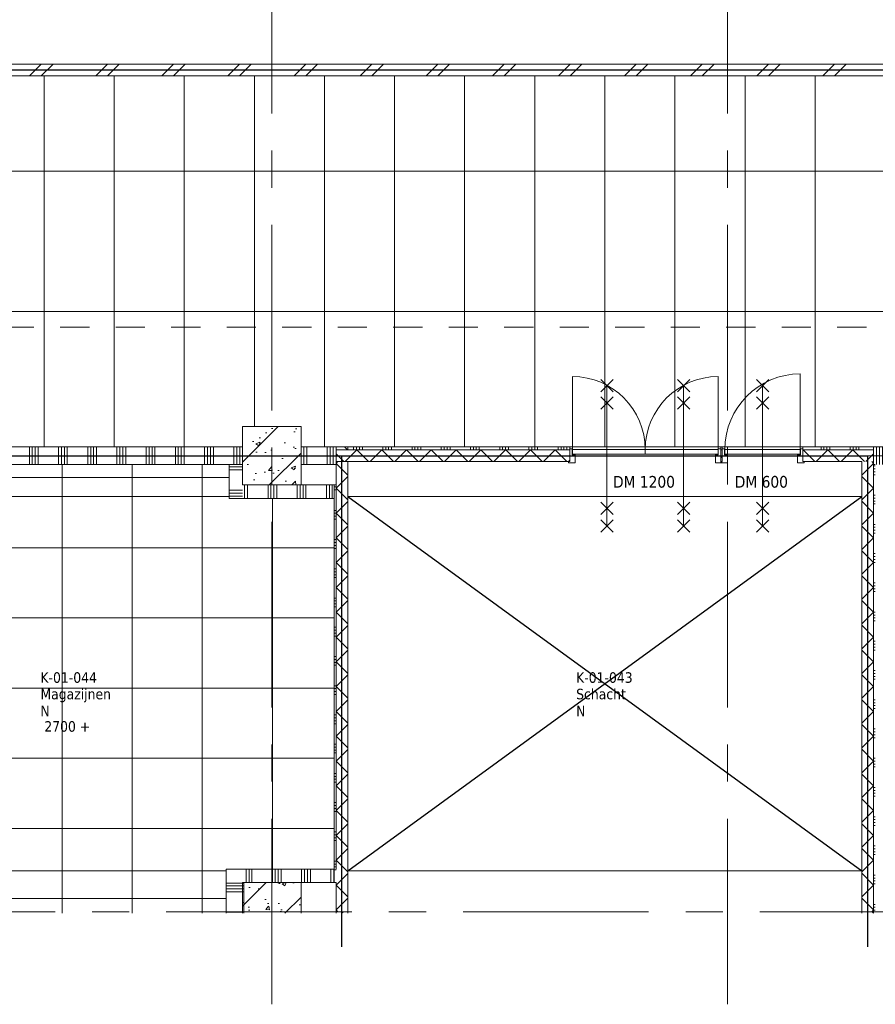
# Model space of a CAD drawing. Header units: millimetres. Extents: x 83969 to 141394, y 139608 to 176267.
# Tile 11 of 40: x 99242 to 106565, y 139608 to 148030. Entities that reach past the tile are written whole.
import ezdxf

# ---------------------------------------------------------------- set-up
doc = ezdxf.new("R2010")
doc.units = ezdxf.units.MM
doc.header["$LTSCALE"] = 50
doc.linetypes.add('B0401', pattern=[9.5, 5, -1.5, -3])
doc.linetypes.add('CENTER', pattern=[50.8, 31.75, -6.35, 6.35, -6.35])
for name, color, linetype, lineweight in [('AA$1A---_ARCEER', 1, 'Continuous', 18), ('AL$7A---_STRAMIEN', 8, 'CENTER', 9), ('AL22----_BINNENWAND', 7, 'Continuous', 9), ('AL23----_VLOEREN', 2, 'Continuous', 9), ('AL28----_KOLOMKOP_BETONBAND', 2, 'B0401', 9), ('AL28----_KONSTRUKTIES', 4, 'Continuous', 9), ('AL32----_BINNENKOZIJN', 3, 'Continuous', 9), ('AL32----_tekst', 14, 'Continuous', 9), ('AL35----_PLAFONDS', 16, 'Continuous', 9), ('AT$1A---_200ZONETEKST', 7, 'Continuous', 9), ('Plafondtekst', 1, 'Continuous', 9)]:
    doc.layers.add(name, color=color, linetype=linetype, lineweight=lineweight)
doc.layers.add('AL68----_BRAND_60 MIN', color=92, linetype='BR60')
doc.styles.add('Tahoma', font='tahoma.ttf', dxfattribs={"height": 100})
doc.styles.add('Tahoma_1', font='tahoma.ttf', dxfattribs={"height": 90})
doc.linetypes.add('BR60', pattern='A,15,-1,["60",Standard,S=2.5,R=0,X=0,Y=-1.25],-4', length=20)
pattern_1 = [(50, (154885.57, 120319.74), (364.368, -31.8783), [38.1, -419.1]), (355, (154885.57, 120319.74), (-70.4859, 382.1133), [30.48, -335.28]), (100.451, (154915.94, 120317.1), (293.885, 350.2334), [32.38, -356.18]), (46.184, (154885.57, 120421.34), (542.1585, -84.0858), [57.15, -628.65]), (96.636, (154930.75, 120414.33), (474.805, 494.8554), [48.57, -534.27]), (351.184, (154885.6, 120421.34), (474.81, 494.85), [45.72, -502.92]), (21, (154936.37, 120395.94), (303.2285, -204.5305), [38.1, -419.1]), (326, (154936.37, 120395.94), (123.604, 368.376), [30.48, -335.28]), (71.451, (154961.64, 120378.9), (426.8341, 163.8427), [32.38, -356.18]), (37.5, (154885.57, 120319.74), (6.17665, 169.11015), [1.676, -329.54, 1.676, -338.684, -336.55]), (37.5, (154885.57, 120319.74), (6.17665, 169.11015), [-671.576, 1.676, -334.874]), (7.5, (154885.57, 120319.74), (133.6389, 200.3615), [1.676, -192.38, 1.676, -321.92, -128.27]), (7.5, (154885.57, 120319.74), (133.6389, 200.3615), [-517.652, 1.676, -126.594]), (327.5, (154772.29, 120319.74), (271.18182, -11.45836), [1.676, -125.324, 1.676, -394.564, -525.78]), (327.5, (154772.29, 120319.74), (271.18182, -11.45836), [-523.24, 1.676, -524.104]), (317.5, (154721.5, 120319.74), (296.2585, 50.8528), [1.676, -163.424, 1.676, -261.468, -373.38]), (317.5, (154721.5, 120319.74), (296.2585, 50.8528), [-428.244, 1.676, -371.704]), (45, (154885.57, 120319.74), (211.036, -211.036), [])]

# ---------------------------------------------------------------- blocks, each defined once
blk = doc.blocks.new('LUMC_constructie_2018_rvt-1-bwd N-01')
at = {"layer": 'AA$1A---_ARCEER'}
h = blk.add_hatch(dxfattribs=at)
h.set_pattern_fill('FP_250', color=256, style=0, pattern_type=2)
h.set_pattern_definition(pattern_1)
h.paths.add_polyline_path([(101150, 144050), (101650, 144050), (101650, 144550), (101150, 144550)], flags=0)
h = blk.add_hatch(dxfattribs=at)
h.set_pattern_fill('FP_250', color=256, style=0, pattern_type=2)
h.set_pattern_definition(pattern_1)
h.paths.add_polyline_path([(101150, 140387.3), (101650, 140387.3), (101650, 140650), (101150, 140650)], flags=0)
for p, q in [((102050, 140750), (106450, 143950)), ((102050, 143950), (106450, 140750))]:
    blk.add_line(p, q)
at = {"layer": 'AL23----_VLOEREN'}
for p, q in [((96075, 143950), (101035, 143950)), ((96075, 143950), (101035, 143950)), ((101035, 143950), (96075, 143950)), ((102050, 143950), (106450, 143950)), ((101010, 140750), (96075, 140750)), ((101010, 140750), (96075, 140750)), ((96075, 140750), (101010, 140750)), ((106450, 140750), (102050, 140750))]:
    blk.add_line(p, q, dxfattribs=at)
at = {"layer": 'AL28----_KOLOMKOP_BETONBAND'}
for p, q in [((124539, 145400), (91275, 145400)), ((124539, 145400), (91275, 145400)), ((96075, 143950), (101035, 143950)), ((102050, 143950), (106450, 143950)), ((101010, 140750), (96075, 140750)), ((106450, 140750), (102050, 140750))]:
    blk.add_line(p, q, dxfattribs=at)
at = {"layer": 'AL28----_KONSTRUKTIES'}
for p, q in [((101650, 144550), (101150, 144550)), ((101150, 144550), (101150, 144050)), ((101650, 144050), (101650, 144550)), ((101150, 144050), (101650, 144050)), ((101650, 140650), (101150, 140650)), ((101150, 140650), (101150, 140387.3)), ((101650, 140387.3), (101650, 140650))]:
    blk.add_line(p, q, dxfattribs=at)
blk = doc.blocks.new('32_LUMC_MOD_standaard kozijn_houten draaideur_enkel - 600x2100mm_56_25_x120mm-10042380-bwd N-01')
at = {"layer": 'AL32----_BINNENKOZIJN'}
for p, q in [((323, 54), (323, 700)), ((53, 547), (-53, 653)), ((-53, 547), (53, 653)), ((0, -600), (0, 600)), ((53, 397), (-53, 503)), ((-53, 397), (53, 503)), ((53, -503), (-53, -397)), ((-53, -503), (53, -397)), ((53, -653), (-53, -547)), ((-53, -653), (53, -547))]:
    blk.add_line(p, q, dxfattribs=at)
blk.add_arc((323, 54), 646, 90, 180, dxfattribs=at)
blk = doc.blocks.new('30_LUMC_MOD_houten deurblad_update - blauw _techniek_-9999823-bwd N-01')
at = {"layer": 'AL32----_BINNENKOZIJN'}
for p, q in [((323, 20), (-323, 20)), ((-323, 20), (-323, -20)), ((323, -20), (323, 20)), ((-323, -20), (323, -20))]:
    blk.add_line(p, q, dxfattribs=at)
blk = doc.blocks.new('30_LUMC_MOD_binnenkozijn_standaard - hout-9526199-bwd N-01')
at = {"layer": 'AL32----_BINNENKOZIJN'}
for p, q in [((-325, 60), (-346, 60)), ((-325, 9), (-325, 60)), ((-300, 9), (-325, 9)), ((-300, -60), (-300, 9)), ((325, 9), (300, 9)), ((300, 9), (300, -60)), ((346, 60), (325, 60)), ((325, 60), (325, 9)), ((-356, -50), (-356, -60)), ((-356, -60), (-300, -60)), ((300, -60), (356, -60)), ((356, -60), (356, -50))]:
    blk.add_line(p, q, dxfattribs=at)
blk = doc.blocks.new('32_LUMC_MOD_standaard kozijn_houten draaideur_dubbel - 1200x2100mm_56_25_x120mm-9930289-bwd N-01')
for p, q in [((-623, 54), (-623, 677)), ((623, 54), (623, 677)), ((-275, 547), (-381, 653)), ((-381, 547), (-275, 653)), ((-328, -600), (-328, 600)), ((381, 547), (275, 653)), ((275, 547), (381, 653)), ((328, -600), (328, 600)), ((-275, 397), (-381, 503)), ((-381, 397), (-275, 503)), ((381, 397), (275, 503)), ((275, 397), (381, 503)), ((-275, -503), (-381, -397)), ((-381, -503), (-275, -397)), ((381, -503), (275, -397)), ((275, -503), (381, -397)), ((-275, -653), (-381, -547)), ((-381, -653), (-275, -547)), ((381, -653), (275, -547)), ((275, -653), (381, -547))]:
    blk.add_line(p, q)
for centre, start, end in [((-623, 54), 0, 90), ((623, 54), 90, 180)]:
    blk.add_arc(centre, 623, start, end)
blk = doc.blocks.new('30_LUMC_MOD_binnenkozijn_standaard - hout-9526214-bwd N-01')
at = {"layer": 'AL32----_BINNENKOZIJN'}
for p, q in [((-625, 60), (-646, 60)), ((-625, 9), (-625, 60)), ((-600, 9), (-625, 9)), ((-600, -60), (-600, 9)), ((625, 9), (600, 9)), ((600, 9), (600, -60)), ((646, 60), (625, 60)), ((625, 60), (625, 9)), ((-656, -50), (-656, -60)), ((-656, -60), (-600, -60)), ((600, -60), (656, -60)), ((656, -60), (656, -50))]:
    blk.add_line(p, q, dxfattribs=at)
blk = doc.blocks.new('30_LUMC_MOD_houten deurblad_update - blauw _techniek_-9999829-bwd N-01')
at = {"layer": 'AL32----_BINNENKOZIJN'}
for p, q in [((311.5, 20), (-311.5, 20)), ((-311.5, 20), (-311.5, -20)), ((311.5, -20), (311.5, 20)), ((-311.5, -20), (311.5, -20))]:
    blk.add_line(p, q, dxfattribs=at)
blk = doc.blocks.new('30_LUMC_MOD_houten deurblad_update - blauw _techniek_-9999830-bwd N-01')
at = {"layer": 'AL32----_BINNENKOZIJN'}
for p, q in [((-311.5, -20), (-311.5, 20)), ((-311.5, 20), (311.5, 20)), ((311.5, 20), (311.5, -20)), ((311.5, -20), (-311.5, -20))]:
    blk.add_line(p, q, dxfattribs=at)

msp = doc.modelspace()

# ---------------------------------------------------------------- hatches: boundary and pattern name
at = {"layer": 'AA$1A---_ARCEER'}
h = msp.add_hatch(dxfattribs=at)
h.set_pattern_fill('FP_119', color=256, angle=-135, style=0, pattern_type=2)
h.set_pattern_definition([(225, (103487.5, 147650), (282.843, -282.843), []), (225, (103387.5, 147650), (282.843, -282.843), [])])
h.paths.add_polyline_path([(93300, 147550), (114075, 147550), (114075, 147650), (93300, 147650)], flags=0)
h = msp.add_hatch(dxfattribs=at)
h.set_pattern_fill('FP_110', color=256, angle=-90, style=0, pattern_type=2)
h.set_pattern_definition([(270, (97400, 144375), (250, -4e-13), []), (270, (97375, 144375), (250, -4e-13), []), (270, (97350, 144375), (250, -4e-13), []), (270, (97325, 144375), (250, -4e-13), [])])
h.paths.add_polyline_path([(99177, 144225), (101150, 144225), (101150, 144375), (99102, 144375), (99102, 144225)], flags=0)
h.paths.add_polyline_path([(93873, 144225), (93873, 144375), (93850, 144375), (93850, 144225)], flags=0)
h.paths.add_polyline_path([(96075, 144225), (98126, 144225), (98126, 144375), (95387, 144375), (95387, 144225), (95925, 144225)], flags=0)
h = msp.add_hatch(dxfattribs=at)
h.set_pattern_fill('FP_194', color=256, angle=-90, style=0, pattern_type=2)
h.set_pattern_definition([(270, (101700, 144375), (250, 2e-14), []), (270, (101675, 144375), (250, 2e-14), []), (270, (101650, 144375), (250, 2e-14), []), (270, (101625, 144375), (250, 2e-14), [])])
h.paths.add_polyline_path([(101650, 144225), (101950, 144225), (101950, 144375), (101650, 144375)], flags=0)
h = msp.add_hatch(dxfattribs=at)
h.set_pattern_fill('FP_118', color=256, angle=-135, style=0, pattern_type=2)
h.set_pattern_definition([(315, (101950, 142325), (106.066, 106.066), []), (45, (101950, 142325), (-106.066, 106.066), [])])
h.paths.add_polyline_path([(102050, 140400), (102050, 144250), (101950, 144250), (101950, 140400)], flags=0)
h.paths.add_polyline_path([(101950, 144350), (102050, 144350), (102050, 144375), (101950, 144375)], flags=0)
h = msp.add_hatch(dxfattribs=at)
h.set_pattern_fill('FP_193', color=256, angle=-90, style=0, pattern_type=2)
h.set_pattern_definition([(90, (104350, 144350), (-250, 2e-14), []), (90, (104375, 144350), (-250, 2e-14), []), (90, (104400, 144350), (-250, 2e-14), []), (90, (104425, 144350), (-250, 2e-14), [])])
h.paths.add_polyline_path([(105254, 144350), (105254, 144375), (105242, 144375), (105242, 144350)], flags=0)
h.paths.add_polyline_path([(106550, 144350), (106550, 144375), (105946, 144375), (105946, 144350)], flags=0)
h.paths.add_polyline_path([(103950, 144350), (103950, 144375), (102050, 144375), (102050, 144350), (102218.6, 144350)], flags=0)
h = msp.add_hatch(dxfattribs=at)
h.set_pattern_fill('FP_90', color=256, angle=-90, style=0, pattern_type=2)
h.set_pattern_definition([(270, (107650, 144375), (250, 2e-14), []), (270, (107625, 144375), (250, 2e-14), []), (270, (107600, 144375), (250, 2e-14), []), (270, (107575, 144375), (250, 2e-14), [])])
h.paths.add_polyline_path([(106550, 144225), (108950, 144225), (108950, 144375), (106550, 144375), (106550, 144250)], flags=0)
h = msp.add_hatch(dxfattribs=at)
h.set_pattern_fill('FP_116', color=256, angle=-135, style=0, pattern_type=2)
h.set_pattern_definition([(225, (104250, 144350), (106.066, -106.066), []), (315, (104250, 144350), (106.066, 106.066), [])])
h.paths.add_polyline_path([(101950, 144250), (103950, 144250), (103950, 144350), (101950, 144350)], flags=0)
h.paths.add_polyline_path([(106550, 144250), (106550, 144350), (105946, 144350), (105946, 144250), (106450, 144250)], flags=0)
h.paths.add_polyline_path([(105242, 144250), (105254, 144250), (105254, 144350), (105242, 144350)], flags=0)
h = msp.add_hatch(dxfattribs=at)
h.set_pattern_fill('FP_195', color=256, angle=270, style=0, pattern_type=2)
h.set_pattern_definition([(180, (101150, 144180), (-3e-14, -250), []), (180, (101150, 144205), (-3e-14, -250), []), (180, (101150, 144230), (-3e-14, -250), []), (180, (101150, 144255), (-3e-14, -250), [])])
h.paths.add_polyline_path([(101150, 143935), (101150, 144225), (101035, 144225), (101035, 143935)], flags=0)
h = msp.add_hatch(dxfattribs=at)
h.set_pattern_fill('FP_117', color=256, angle=225, style=0, pattern_type=2)
h.set_pattern_definition([(135, (106550, 142325), (-106.066, -106.066), []), (225, (106550, 142325), (106.066, -106.066), [])])
h.paths.add_polyline_path([(106450, 140400), (106550, 140400), (106550, 144250), (106450, 144250), (106450, 142585.8)], flags=0)
h = msp.add_hatch(dxfattribs=at)
h.set_pattern_fill('FP_200', color=256, angle=-90, style=0, pattern_type=2)
h.set_pattern_definition([(0, (106550, 142212.5), (0, 250), []), (0, (106550, 142187.5), (0, 250), []), (0, (106550, 142162.5), (0, 250), []), (0, (106550, 142137.5), (0, 250), [])])
h.paths.add_polyline_path([(106550, 140400), (106565, 140400), (106565, 144225), (106550, 144225), (106550, 142585.8)], flags=0)
h = msp.add_hatch(dxfattribs=at)
h.set_pattern_fill('FP_196', color=256, angle=-90, style=0, pattern_type=2)
h.set_pattern_definition([(270, (101442.5, 144050), (250, 2e-14), []), (270, (101417.5, 144050), (250, 2e-14), []), (270, (101392.5, 144050), (250, 2e-14), []), (270, (101367.5, 144050), (250, 2e-14), [])])
h.paths.add_polyline_path([(101935, 143935), (101935, 144050), (101150, 144050), (101150, 143935)], flags=0)
h = msp.add_hatch(dxfattribs=at)
h.set_pattern_fill('FP_199', color=256, angle=270, style=0, pattern_type=2)
h.set_pattern_definition([(180, (101950, 142507.5), (-3e-14, -250), []), (180, (101950, 142532.5), (-3e-14, -250), []), (180, (101950, 142557.5), (-3e-14, -250), []), (180, (101950, 142582.5), (-3e-14, -250), [])])
h.paths.add_polyline_path([(101950, 140650), (101950, 144050), (101935, 144050), (101935, 140650)], flags=0)
h = msp.add_hatch(dxfattribs=at)
h.set_pattern_fill('FP_197', color=256, angle=270, style=0, pattern_type=2)
h.set_pattern_definition([(180, (101160, 140570), (2e-12, -250), []), (180, (101160, 140595), (2e-12, -250), []), (180, (101160, 140620), (2e-12, -250), []), (180, (101160, 140645), (2e-12, -250), [])])
h.paths.add_polyline_path([(101010, 140387.3), (101160, 140387.3), (101160, 140765), (101010, 140765)], flags=0)
h = msp.add_hatch(dxfattribs=at)
h.set_pattern_fill('FP_198', color=256, angle=-90, style=0, pattern_type=2)
h.set_pattern_definition([(90, (101655, 140650), (-250, -2e-12), []), (90, (101680, 140650), (-250, -2e-12), []), (90, (101705, 140650), (-250, -2e-12), []), (90, (101730, 140650), (-250, -2e-12), [])])
h.paths.add_polyline_path([(101160, 140650), (101935, 140650), (101935, 140765), (101160, 140765)], flags=0)
h = msp.add_hatch(dxfattribs=at)
h.set_pattern_fill('FP_61', color=256, angle=225, style=0, pattern_type=2)
h.set_pattern_definition([(135, (102050, 140225), (-106.07, -106.07), []), (225, (102050, 140225), (106.07, -106.07), [])])
h.paths.add_polyline_path([(101950, 140387.3), (102050, 140387.3), (102050, 140400), (101950, 140400)], flags=0)
h = msp.add_hatch(dxfattribs=at)
h.set_pattern_fill('FP_62', color=256, angle=-135, style=0, pattern_type=2)
h.set_pattern_definition([(315, (106450, 140275), (106.07, 106.07), []), (45, (106450, 140275), (-106.07, 106.07), [])])
h.paths.add_polyline_path([(106450, 140387.3), (106550, 140387.3), (106550, 140400), (106450, 140400)], flags=0)
at = {"layer": 'AL35----_PLAFONDS'}
h = msp.add_hatch(dxfattribs=at)
h.set_pattern_fill('FP_32', color=256, style=0, pattern_type=2)
h.set_pattern_definition([(0, (107850, 145532.5), (0, -1200), []), (270, (107850, 145532.5), (-600, -4e-14), [])])
h.paths.add_polyline_path([(114975, 143475), (119925, 143475), (119925, 144375), (124425, 144375), (124425, 146390), (122192, 146390), (122192, 146925), (115425, 146925), (115425, 147550), (92950, 147550), (92950, 147590), (91275, 147590), (91275, 144600), (93965, 144600), (93965, 144375), (101150, 144375), (101150, 144550), (101650, 144550), (101650, 144375), (108900, 144375), (108900, 144600), (109500, 144600), (109500, 144375), (114975, 144375)], flags=0)
h.paths.add_polyline_path([(108208.1, 144636.6), (108190.6, 144658.5), (108178.5, 144683.7), (108172.3, 144711), (108172.3, 144739), (108178.5, 144766.3), (108190.6, 144791.5), (108208.1, 144813.4), (108296.5, 144725), (108218.4, 144646.9)], flags=0)
h.paths.add_polyline_path([(108384.9, 144636.6), (108296.5, 144725), (108384.9, 144813.4), (108402.4, 144791.5), (108414.5, 144766.3), (108420.8, 144739), (108420.7, 144711), (108414.5, 144683.7), (108402.4, 144658.5), (108393.1, 144646.9)], flags=0)
h = msp.add_hatch(dxfattribs=at)
h.set_pattern_fill('FP_29', color=256, style=0, pattern_type=2)
h.set_pattern_definition([(0, (99005, 142312.5), (0, -600), []), (270, (99005, 142312.5), (-600, -4e-14), [])])
h.paths.add_polyline_path([(96135.4, 140387.3), (101010, 140387.3), (101010, 140765), (101935, 140765), (101935, 143935), (101035, 143935), (101035, 144225), (96075, 144225), (96075, 140387.3)], flags=0)

# ---------------------------------------------------------------- linework, layer by layer
at = {"layer": 'AL$7A---_STRAMIEN'}
for p, q in [((101400, 139607.7), (101400, 175432.8)), ((105300, 139607.7), (105300, 175432.8)), ((85257.3, 144300), (133414.5, 144300)), ((85257.3, 140400), (133414.5, 140400))]:
    msp.add_line(p, q, dxfattribs=at)
at = {"layer": 'AL22----_BINNENWAND'}
for p, q in [((113925, 147650), (93050, 147650)), ((92950, 147550), (114254, 147550)), ((101150, 144375), (99102, 144375)), ((101150, 144050), (101150, 144375)), ((103950, 144375), (101650, 144375)), ((101650, 144375), (101650, 144225)), ((101950, 144375), (101950, 144225)), ((102050, 144350), (102050, 144375)), ((103950, 144250), (103950, 144375)), ((105242, 144375), (105242, 144250)), ((105254, 144375), (105242, 144375)), ((105254, 144250), (105254, 144375)), ((108900, 144375), (105946, 144375)), ((105946, 144375), (105946, 144250)), ((106550, 144375), (106550, 144350)), ((101950, 144350), (103950, 144350)), ((105254, 144350), (105242, 144350)), ((106550, 144350), (105946, 144350)), ((106550, 140400), (106550, 144350)), ((101150, 144225), (99102, 144225)), ((101035, 144225), (101035, 143935)), ((101650, 144225), (101950, 144225)), ((103950, 144250), (101950, 144250)), ((101950, 144225), (101950, 140765)), ((102050, 140400), (102050, 144250)), ((105242, 144250), (105254, 144250)), ((105946, 144250), (106450, 144250)), ((106450, 144250), (106450, 140400)), ((106550, 144225), (106565, 144225)), ((101950, 144050), (101150, 144050)), ((101935, 143935), (101935, 144050)), ((101035, 143935), (101935, 143935)), ((101935, 143935), (101935, 140765)), ((101010, 140765), (101010, 140387.3)), ((101935, 140765), (101010, 140765)), ((101935, 140765), (101935, 140650)), ((101160, 140387.3), (101160, 140650)), ((101160, 140650), (101950, 140650)), ((101950, 140650), (101950, 140400)), ((101950, 140400), (101950, 140387.3)), ((102050, 140387.3), (102050, 140400)), ((106450, 140400), (106450, 140387.3)), ((106550, 140387.3), (106550, 140400)), ((106550, 140400), (106565, 140400))]:
    msp.add_line(p, q, dxfattribs=at)
at = {"layer": 'AL35----_PLAFONDS'}
for p, q in [((101650, 144550), (101150, 144550)), ((101150, 144550), (101150, 144375)), ((101650, 144375), (101650, 144550)), ((105946, 144375), (103950, 144375))]:
    msp.add_line(p, q, dxfattribs=at)
at = {"layer": 'AL68----_BRAND_60 MIN'}
for p, q in [((93000, 147600), (114000, 147600)), ((92670, 144300), (106500, 144300)), ((102000, 140100), (102000, 144300)), ((106500, 140100), (106500, 144300))]:
    msp.add_line(p, q, dxfattribs=at)

# ---------------------------------------------------------------- block references
msp.add_blockref('LUMC_constructie_2018_rvt-1-bwd N-01', (0, 0))
at = {"layer": 'AL32----_BINNENKOZIJN'}
for name, p in [('32_LUMC_MOD_standaard kozijn_houten draaideur_dubbel - 1200x2100mm_56_25_x120mm-9930289-bwd N-01', (104596, 144300)), ('32_LUMC_MOD_standaard kozijn_houten draaideur_enkel - 600x2100mm_56_25_x120mm-10042380-bwd N-01', (105600, 144300)), ('30_LUMC_MOD_binnenkozijn_standaard - hout-9526214-bwd N-01', (104596, 144300)), ('30_LUMC_MOD_binnenkozijn_standaard - hout-9526199-bwd N-01', (105600, 144300)), ('30_LUMC_MOD_houten deurblad_update - blauw _techniek_-9999830-bwd N-01', (104907.5, 144334))]:
    msp.add_blockref(name, p, dxfattribs=at)
at = {"layer": 'AL32----_BINNENKOZIJN', "rotation": 180}
for name, p in [('30_LUMC_MOD_houten deurblad_update - blauw _techniek_-9999829-bwd N-01', (104284.5, 144334)), ('30_LUMC_MOD_houten deurblad_update - blauw _techniek_-9999823-bwd N-01', (105600, 144334))]:
    msp.add_blockref(name, p, dxfattribs=at)

# ---------------------------------------------------------------- texts
at = {"layer": 'AL32----_tekst', "char_height": 100, "attachment_point": 1, "style": 'Tahoma'}
for s, insert, width in [('DM 1200', (104319.9, 144127.1), 669.409), ('DM 600', (105361.9, 144127.1), 577.215)]:
    msp.add_mtext(s, dxfattribs=dict(at, insert=insert, width=width))
at = {"layer": 'AT$1A---_200ZONETEKST', "char_height": 90, "attachment_point": 1, "style": 'Tahoma_1'}
for s, insert, width in [('K-01-044', (99419.8, 142447.8), 593.249), ('K-01-043', (104004.3, 142447.8), 593.249), ('Magazijnen', (99420, 142306.5), 729.536), ('Schacht', (104004.6, 142306.5), 513.08), ('N', (99419.8, 142162), 100.211), ('N', (104004.3, 142162), 100.211)]:
    msp.add_mtext(s, dxfattribs=dict(at, insert=insert, width=width))
at = {"layer": 'Plafondtekst', "insert": (99453, 142029.6), "char_height": 90, "width": 477.004, "attachment_point": 1, "style": 'Tahoma_1'}
msp.add_mtext('2700 +', dxfattribs=at)

doc.saveas('drawing.dxf')
